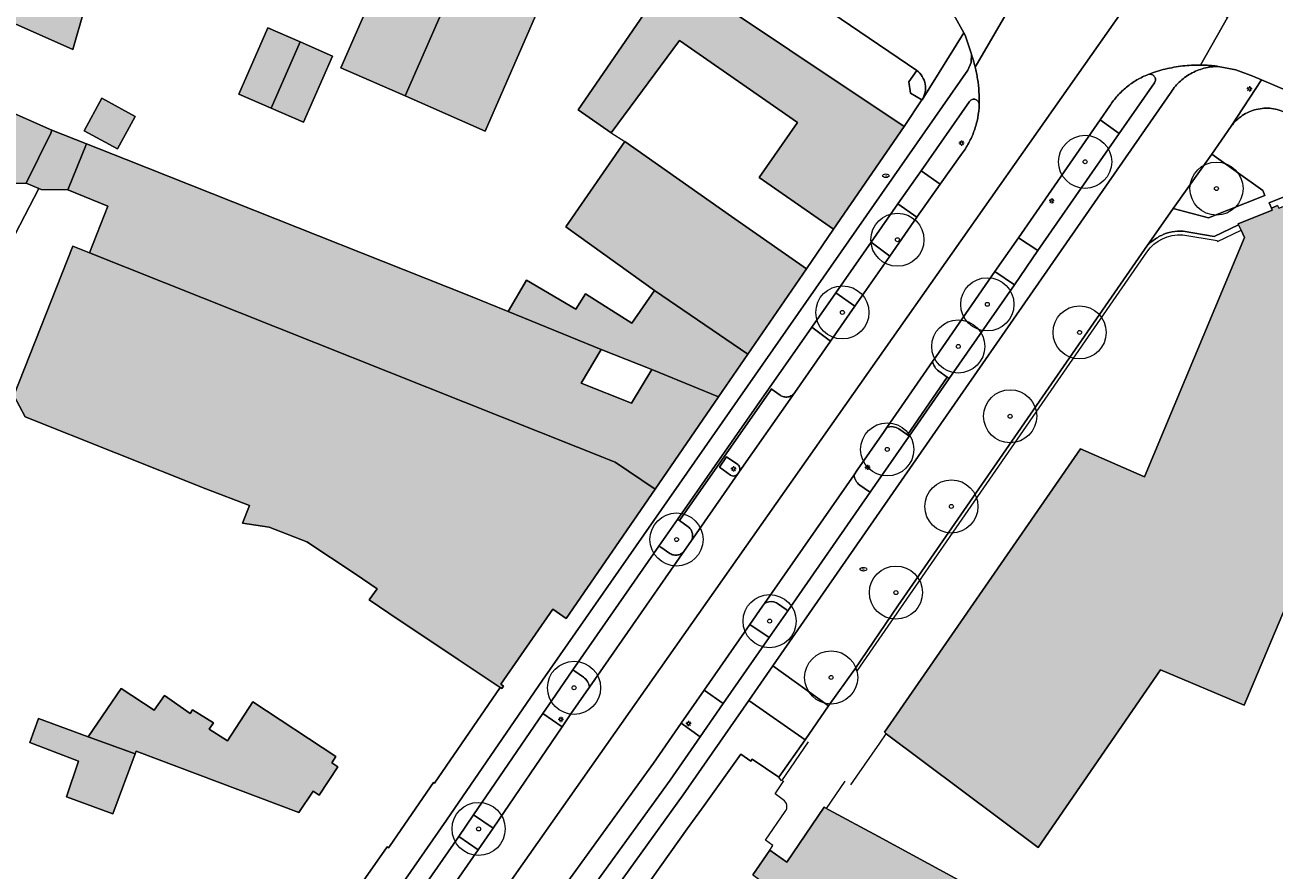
# Model space of a CAD drawing. Header units: metres. Extents: x 187482 to 189800, y 333582 to 335019.
# Tile 60 of 256: x 188055 to 188172, y 334029 to 334108. Entities that reach past the tile are written whole.
import ezdxf
from ezdxf.enums import TextEntityAlignment as Align

# ---------------------------------------------------------------- set-up
doc = ezdxf.new("R2010")
doc.units = ezdxf.units.M
doc.layers.get('0').update_dxf_attribs({"color": 252, "lineweight": 18})
for name, color, linetype, lineweight in [('B-WE-GR-BEPLANTING_CULTUUR_HEESTERS-GV', 252, 'Continuous', 18), ('B-WE-GR-BOOM-S', 252, 'Continuous', 18), ('B-WE-IE-MEUBILAIR-S', 252, 'Continuous', 18), ('B-WE-IE-TERREINAFSCHEIDING_KUNSTMATIG_HEKWERK-G', 252, 'IE-TERREINAFSCHEIDING_KUNSTMATIG-SO', 18), ('B-WE-IE-TERREINAFSCHEIDING_KUNSTMATIG_MUUR-G', 252, 'IE-TERREINAFSCHEIDING_KUNSTMATIG-SO', 18), ('B-WE-OG-BEBOUWING-GV', 252, 'Continuous', 18), ('B-WE-OG-TERREIN_ERF-GV', 252, 'Continuous', 18), ('B-WE-VH-GESLOTENVERHARDING_ASFALT-GV', 252, 'Continuous', 18), ('B-WE-VH-OPENVERHARDING_BETONSTRAATSTEEN-GV', 252, 'Continuous', 18), ('B-WE-VH-OPENVERHARDING_STRAATBAKSTEEN-GV', 252, 'Continuous', 18)]:
    doc.layers.add(name, color=color, linetype=linetype, lineweight=lineweight)
doc.layers.add('B-WE-OG-BEBOUWING-V', color=7, linetype='Continuous', lineweight=18, true_color=0xf0f0f0)
doc.styles.add('NLCS-ISO', font='NLCS-ISO.ttf')
doc.linetypes.add('IE-TERREINAFSCHEIDING_KUNSTMATIG-SO', pattern='A,4,[82,NLCS.SHX,S=0.75,R=90,X=0,Y=0],4,-2', length=10)

# ---------------------------------------------------------------- blocks, each defined once
blk = doc.blocks.new('SIE-MEUBILAIR_PAAL_LICHTMAST-SO')
for points in [[(-0.62, 0), (-1, 0)], [(-0.71, 0.71), (-0.44, 0.44)], [(0, 1), (0, 0.62)], [(0.44, 0.44), (0.71, 0.71)], [(1, 0), (0.62, 0)], [(-0.71, -0.71), (-0.44, -0.44)], [(0, -0.62), (0, -1)], [(0.44, -0.44), (0.71, -0.71)]]:
    blk.add_lwpolyline(points)
blk.add_circle((0, 0), 0.5)
blk = doc.blocks.new('SIE-MEUBILAIR_PUT_BRANDKRAAN-SO')
blk.add_ellipse((0, 0), major_axis=(1.25, 0), ratio=0.54)
at = {"style": 'NLCS-ISO'}
blk.add_text('bk', height=0.75, dxfattribs=at).set_placement((0.03, 0), align=Align.MIDDLE_CENTER)
blk = doc.blocks.new('SGR-BOOM_GBKN-SO')
at = {"color": 0, "linetype": 'ByBlock', "lineweight": 18}
for radius in [2, 0.15]:
    blk.add_circle((0, 0), radius, dxfattribs=at)

msp = doc.modelspace()

# ---------------------------------------------------------------- hatches: boundary and pattern name
at = {"layer": 'B-WE-OG-BEBOUWING-V'}
h = msp.add_hatch(color=256, dxfattribs=at)
h.dxf.hatch_style = 1
h.paths.add_polyline_path([(188095.489, 334113.458), (188089.457, 334116.097), (188084.275, 334104.262), (188090.32, 334101.615)], flags=17)
h = msp.add_hatch(color=256, dxfattribs=at)
h.dxf.hatch_style = 1
h.paths.add_polyline_path([(188059.015, 334106), (188060.14, 334109.822), (188052.788, 334113.094), (188051.014, 334109.549)], flags=17)
h = msp.add_hatch(color=256, dxfattribs=at)
h.dxf.hatch_style = 1
h.paths.add_polyline_path([(188095.489, 334113.458), (188090.32, 334101.615), (188097.851, 334098.318), (188103.031, 334110.158)], flags=17)
h = msp.add_hatch(color=256, dxfattribs=at)
h.dxf.hatch_style = 1
h.paths.add_polyline_path([(188130.664, 334089.066), (188137.31, 334098.745), (188115.791, 334113.133), (188115.541, 334113.3), (188106.615, 334100.321), (188109.727, 334098.149), (188116.168, 334106.855), (188127.278, 334099.108), (188123.651, 334093.952)], flags=17)
h = msp.add_hatch(color=256, dxfattribs=at)
h.dxf.hatch_style = 1
h.paths.add_polyline_path([(188080.422, 334106.707), (188077.374, 334108.039), (188074.649, 334101.801), (188077.694, 334100.469)], flags=17)
h = msp.add_hatch(color=256, dxfattribs=at)
h.dxf.hatch_style = 1
h.paths.add_polyline_path([(188080.422, 334106.707), (188077.694, 334100.469), (188080.739, 334099.136), (188083.47, 334105.376)], flags=17)
h = msp.add_hatch(color=256, dxfattribs=at)
h.dxf.hatch_style = 1
h.paths.add_polyline_path([(188060.097, 334098.337), (188063.223, 334096.642), (188064.883, 334099.7), (188061.757, 334101.396)], flags=17)
h = msp.add_hatch(color=256, dxfattribs=at)
h.dxf.hatch_style = 1
h.paths.add_polyline_path([(188054.648, 334093.405), (188056.963, 334098.101), (188057.042, 334098.385), (188052.388, 334100.472), (188048.885, 334093.323)], flags=17)
h = msp.add_hatch(color=256, dxfattribs=at)
h.dxf.hatch_style = 1
h.paths.add_polyline_path([(188055.823, 334092.914), (188056.037, 334092.824), (188058.546, 334092.789), (188060.314, 334097.109), (188057.042, 334098.385), (188056.963, 334098.101), (188054.648, 334093.405)], flags=17)
h = msp.add_hatch(color=256, dxfattribs=at)
h.dxf.hatch_style = 1
h.paths.add_polyline_path([(188060.587, 334086.856), (188110.093, 334067.147), (188113.873, 334064.614), (188119.839, 334073.302), (188113.535, 334075.871), (188111.629, 334072.698), (188106.884, 334074.587), (188108.79, 334077.761), (188100.016, 334081.332), (188096.317, 334082.83), (188064.062, 334095.647), (188060.314, 334097.109), (188058.546, 334092.789), (188062.324, 334091.251)], flags=17)
h = msp.add_hatch(color=256, dxfattribs=at)
h.dxf.hatch_style = 1
h.paths.add_polyline_path([(188122.579, 334077.293), (188128.112, 334085.35), (188121.056, 334090.264), (188111.014, 334097.339), (188105.444, 334089.292), (188113.808, 334083.313)], flags=17)
h = msp.add_hatch(color=256, dxfattribs=at)
h.dxf.hatch_style = 1
h.paths.add_polyline_path([(188141.615, 334003.567), (188139.528, 334005.074), (188138.075, 334003.062), (188140.162, 334001.555)], flags=16)
h.paths.add_polyline_path([(188167.737, 333997.371), (188175.16, 334006.795), (188176.679, 334008.723), (188180.989, 334014.195), (188182.292, 334015.849), (188209.537, 334079.775), (188209.222, 334079.912), (188201.118, 334083.428), (188200.694, 334082.352), (188188.377, 334087.663), (188188.109, 334087.78), (188178.465, 334092.005), (188178.192, 334092.68), (188177.936, 334093.316), (188174.696, 334091.991), (188174.677, 334092.183), (188174.121, 334091.961), (188174.241, 334091.702), (188172.596, 334091.039), (188172.461, 334091.292), (188171.898, 334091.052), (188171.978, 334090.872), (188168.774, 334089.589), (188168.796, 334089.481), (188169.034, 334088.974), (188169.347, 334088.308), (188159.929, 334065.772), (188153.915, 334068.402), (188135.452, 334041.706), (188135.627, 334041.575), (188149.928, 334030.849), (188161.435, 334047.58), (188169.332, 334044.252), (188172.198, 334051.052), (188180.237, 334070.081), (188183.229, 334071.332), (188190.571, 334068.224), (188189.275, 334065.162), (188189.913, 334064.892), (188189.767, 334064.548), (188188.143, 334065.235), (188187.253, 334063.133), (188188.879, 334062.445), (188179.505, 334040.27), (188178.464, 334040.709), (188175.618, 334033.977), (188178.927, 334032.584), (188173.26, 334019.175), (188177.178, 334017.732), (188173.111, 334012.58), (188170.111, 334014.924), (188162.608, 334020.787), (188163.098, 334021.41), (188160.568, 334023.38), (188157.081, 334026.096), (188153.859, 334021.759), (188147.926, 334012.889), (188155.635, 334006.851), (188159.081, 334004.152)], flags=17)
h.paths.add_polyline_path([(188190.417, 334005.793), (188190.138, 334005.953), (188189.953, 334005.628), (188190.231, 334005.469), (188190.275, 334005.443), (188190.46, 334005.768)], flags=16)
h = msp.add_hatch(color=256, dxfattribs=at)
h.dxf.hatch_style = 1
h.paths.add_polyline_path([(188113.873, 334064.614), (188110.093, 334067.147), (188060.587, 334086.856), (188059.021, 334087.48), (188053.468, 334073.403), (188054.529, 334071.395), (188071.545, 334064.64), (188075.67, 334063.055), (188075.011, 334061.383), (188077.512, 334061.006), (188081.072, 334059.641), (188085.601, 334056.617), (188087.698, 334055.216), (188086.941, 334054.176), (188088.793, 334052.934), (188095.319, 334048.556), (188099.18, 334045.996), (188099.269, 334045.937), (188099.437, 334045.825), (188099.595, 334046.052), (188099.344, 334046.239), (188104.216, 334053.299), (188105.495, 334052.414)], flags=17)
h = msp.add_hatch(color=256, dxfattribs=at)
h.dxf.hatch_style = 1
h.paths.add_polyline_path([(188119.839, 334073.302), (188122.579, 334077.293), (188113.808, 334083.313), (188111.66, 334080.212), (188107.303, 334083), (188106.378, 334081.553), (188101.736, 334084.27), (188100.016, 334081.332), (188108.79, 334077.761), (188113.535, 334075.871)], flags=17)
h = msp.add_hatch(color=256, dxfattribs=at)
h.dxf.hatch_style = 1
h.paths.add_polyline_path([(188060.469, 334041.296), (188064.885, 334039.671), (188064.981, 334039.929), (188080.321, 334034.149), (188081.647, 334036.166), (188082.216, 334035.788), (188083.98, 334038.454), (188083.41, 334038.848), (188083.795, 334039.434), (188075.99, 334044.561), (188073.594, 334040.895), (188071.877, 334041.99), (188072.28, 334042.612), (188070.307, 334043.809), (188070.081, 334043.464), (188067.672, 334045.172), (188066.674, 334043.784), (188063.594, 334045.833)], flags=17)
h = msp.add_hatch(color=256, dxfattribs=at)
h.dxf.hatch_style = 1
h.paths.add_polyline_path([(188064.885, 334039.671), (188060.469, 334041.296), (188055.805, 334043.012), (188054.974, 334040.736), (188059.569, 334038.977), (188058.445, 334035.636), (188062.789, 334034.039)], flags=17)
h = msp.add_hatch(color=256, dxfattribs=at)
h.dxf.hatch_style = 1
h.paths.add_polyline_path([(188119.775, 334019.884), (188123.914, 334017.078), (188134.371, 334009.355), (188139.507, 334005.794), (188139.597, 334005.731), (188144.792, 334012.925), (188146.958, 334011.44), (188147.926, 334012.889), (188153.859, 334021.759), (188148.105, 334024.734), (188146.046, 334025.85), (188134.882, 334031.898), (188130.213, 334034.413), (188129.986, 334034.535), (188129.772, 334034.651), (188126.277, 334029.492), (188124.654, 334030.598), (188123.065, 334028.283), (188124.695, 334027.142)], flags=17)

# ---------------------------------------------------------------- linework, layer by layer
at = {"layer": 'B-WE-GR-BEPLANTING_CULTUUR_HEESTERS-GV', "flags": 128}
for points in [[(188157.556, 334098.082), (188155.752, 334099.357), (188148.081, 334088.249), (188149.903, 334087.061)], [(188134.192, 334087.841), (188135.951, 334086.547), (188138.498, 334090.193), (188136.724, 334091.47)], [(188128.61, 334079.84), (188130.381, 334078.548), (188132.652, 334081.822), (188130.873, 334083.082)], [(188116.296, 334042.572), (188118.098, 334041.28), (188120.269, 334044.404), (188118.468, 334045.684)], [(188098.601, 334032.674), (188096.769, 334033.935), (188095.365, 334031.906), (188097.181, 334030.627)]]:
    msp.add_lwpolyline(points, close=True, dxfattribs=at)
for points in [[(188141.356, 334075.14), (188141.544, 334075.008), (188147.687, 334083.843), (188145.851, 334085.101), (188140.312, 334077.086), (188139.985, 334076.615)], [(188140.56, 334075.7), (188141.356, 334075.14)], [(188135.675, 334070.398), (188135.417, 334070.025), (188132.879, 334066.377), (188132.59, 334065.961)], [(188133.128, 334064.988), (188133.95, 334064.414), (188134.11, 334064.303), (188137.781, 334069.587), (188137.609, 334069.709), (188136.816, 334070.27)], [(188116.979, 334061.038), (188116.148, 334061.637), (188115.98, 334061.758), (188114.221, 334059.232), (188114.383, 334059.125), (188115.25, 334058.551)], [(188116.62, 334058.81), (188117.219, 334059.662)], [(188124.158, 334053.833), (188123.984, 334053.583), (188122.785, 334051.866), (188124.587, 334050.619), (188126.346, 334053.149), (188126.194, 334053.256), (188125.379, 334053.829)], [(188107.111, 334046.9), (188106.283, 334047.466), (188106.121, 334047.577), (188104.117, 334044.693), (188103.287, 334043.477), (188105.104, 334042.231), (188105.929, 334043.443), (188107.368, 334045.505), (188107.692, 334045.97)]]:
    msp.add_lwpolyline(points, dxfattribs=at)
at = {"layer": 'B-WE-GR-BEPLANTING_CULTUUR_HEESTERS-GV'}
for points in [[(188139.985, 334076.615, 0.1845118), (188140.56, 334075.7)], [(188136.816, 334070.27, 0.2501682), (188135.675, 334070.398)], [(188132.59, 334065.961, 0.2204023), (188133.128, 334064.988)], [(188117.243, 334060.755, 0.0969661), (188116.979, 334061.038)], [(188117.219, 334059.662, 0.0963438), (188117.371, 334060.012)], [(188117.38, 334060.393, 0.097375), (188117.243, 334060.755)], [(188117.371, 334060.012, 0.0971207), (188117.38, 334060.393)], [(188115.25, 334058.551, 0.0960227), (188115.604, 334058.405)], [(188115.604, 334058.405, 0.0940063), (188115.987, 334058.403)], [(188115.987, 334058.403, 0.0959293), (188116.343, 334058.545)], [(188116.343, 334058.545, 0.0959758), (188116.62, 334058.81)], [(188125.021, 334053.987, 0.1940748), (188124.158, 334053.833)], [(188125.379, 334053.829, 0.100674), (188125.021, 334053.987)], [(188107.692, 334045.97, 0.1921737), (188107.111, 334046.9)]]:
    msp.add_lwpolyline(points, format="xyb", dxfattribs=at)
at = {"layer": 'B-WE-IE-TERREINAFSCHEIDING_KUNSTMATIG_HEKWERK-G', "ltscale": 0.2, "flags": 128}
msp.add_lwpolyline([(188132.278, 334036.748), (188132.857, 334037.582), (188135.004, 334040.677), (188135.627, 334041.575)], dxfattribs=at)
at = {"layer": 'B-WE-IE-TERREINAFSCHEIDING_KUNSTMATIG_MUUR-G', "ltscale": 0.2, "flags": 128}
for points in [[(188109.727, 334098.149), (188111.014, 334097.339)], [(188168.796, 334089.481), (188166.493, 334088.393), (188163.584, 334088.893)], [(188163.548, 334088.549), (188166.772, 334088.016), (188166.828, 334087.909), (188169.034, 334088.974)], [(188132.68, 334047.667), (188136.712, 334053.621), (188159.927, 334087.157)], [(188132.68, 334047.667), (188132.931, 334047.521), (188160.16, 334086.919)], [(188125.502, 334037.47), (188127.983, 334040.995)], [(188128.262, 334040.8), (188125.769, 334037.144), (188125.502, 334037.47)], [(188125.922, 334035.359), (188125.15, 334035.926), (188125.973, 334037.133)], [(188129.986, 334034.535), (188131.755, 334037.093)], [(188124.654, 334030.598), (188124.948, 334031.063), (188124.264, 334031.558), (188126.117, 334034.238)], [(188069.665, 334003.484), (188085.257, 334026.137), (188088.621, 334030.926)]]:
    msp.add_lwpolyline(points, dxfattribs=at)
at = {"layer": 'B-WE-IE-TERREINAFSCHEIDING_KUNSTMATIG_MUUR-G', "ltscale": 0.2}
for points in [[(188160.16, 334086.919, -0.2638596), (188163.548, 334088.549)], [(188161.533, 334088.493, 0.061926), (188160.646, 334087.926)], [(188162.533, 334088.822, 0.0627842), (188161.533, 334088.493)], [(188163.584, 334088.893, 0.0637791), (188162.533, 334088.822)], [(188160.646, 334087.926, 0.063191), (188159.927, 334087.157)], [(188126.117, 334034.238, 0.4344766), (188125.922, 334035.359)]]:
    msp.add_lwpolyline(points, format="xyb", dxfattribs=at)
at = {"layer": 'B-WE-OG-BEBOUWING-GV', "flags": 128}
for points in [[(188095.489, 334113.458), (188089.457, 334116.097), (188084.275, 334104.262), (188090.32, 334101.615)], [(188059.015, 334106), (188060.14, 334109.822), (188052.788, 334113.094), (188051.014, 334109.549)], [(188095.489, 334113.458), (188090.32, 334101.615), (188097.851, 334098.318), (188103.031, 334110.158)], [(188130.664, 334089.066), (188137.31, 334098.745), (188115.791, 334113.133), (188115.541, 334113.3), (188106.615, 334100.321), (188109.727, 334098.149), (188116.168, 334106.855), (188127.278, 334099.108), (188123.651, 334093.952)], [(188080.422, 334106.707), (188077.374, 334108.039), (188074.649, 334101.801), (188077.694, 334100.469)], [(188080.422, 334106.707), (188077.694, 334100.469), (188080.739, 334099.136), (188083.47, 334105.376)], [(188060.097, 334098.337), (188063.223, 334096.642), (188064.883, 334099.7), (188061.757, 334101.396)], [(188054.648, 334093.405), (188056.963, 334098.101), (188057.042, 334098.385), (188052.388, 334100.472), (188048.885, 334093.323)], [(188055.823, 334092.914), (188056.037, 334092.824), (188058.546, 334092.789), (188060.314, 334097.109), (188057.042, 334098.385), (188056.963, 334098.101), (188054.648, 334093.405)], [(188060.587, 334086.856), (188110.093, 334067.147), (188113.873, 334064.614), (188119.839, 334073.302), (188113.535, 334075.871), (188111.629, 334072.698), (188106.884, 334074.587), (188108.79, 334077.761), (188100.016, 334081.332), (188096.317, 334082.83), (188064.062, 334095.647), (188060.314, 334097.109), (188058.546, 334092.789), (188062.324, 334091.251)], [(188122.579, 334077.293), (188128.112, 334085.35), (188121.056, 334090.264), (188111.014, 334097.339), (188105.444, 334089.292), (188113.808, 334083.313)], [(188113.873, 334064.614), (188110.093, 334067.147), (188060.587, 334086.856), (188059.021, 334087.48), (188053.468, 334073.403), (188054.529, 334071.395), (188071.545, 334064.64), (188075.67, 334063.055), (188075.011, 334061.383), (188077.512, 334061.006), (188081.072, 334059.641), (188085.601, 334056.617), (188087.698, 334055.216), (188086.941, 334054.176), (188088.793, 334052.934), (188095.319, 334048.556), (188099.18, 334045.996), (188099.269, 334045.937), (188099.437, 334045.825), (188099.595, 334046.052), (188099.344, 334046.239), (188104.216, 334053.299), (188105.495, 334052.414)], [(188119.839, 334073.302), (188122.579, 334077.293), (188113.808, 334083.313), (188111.66, 334080.212), (188107.303, 334083), (188106.378, 334081.553), (188101.736, 334084.27), (188100.016, 334081.332), (188108.79, 334077.761), (188113.535, 334075.871)], [(188060.469, 334041.296), (188064.885, 334039.671), (188064.981, 334039.929), (188080.321, 334034.149), (188081.647, 334036.166), (188082.216, 334035.788), (188083.98, 334038.454), (188083.41, 334038.848), (188083.795, 334039.434), (188075.99, 334044.561), (188073.594, 334040.895), (188071.877, 334041.99), (188072.28, 334042.612), (188070.307, 334043.809), (188070.081, 334043.464), (188067.672, 334045.172), (188066.674, 334043.784), (188063.594, 334045.833)], [(188064.885, 334039.671), (188060.469, 334041.296), (188055.805, 334043.012), (188054.974, 334040.736), (188059.569, 334038.977), (188058.445, 334035.636), (188062.789, 334034.039)], [(188119.775, 334019.884), (188123.914, 334017.078), (188134.371, 334009.355), (188139.507, 334005.794), (188139.597, 334005.731), (188144.792, 334012.925), (188146.958, 334011.44), (188147.926, 334012.889), (188153.859, 334021.759), (188148.105, 334024.734), (188146.046, 334025.85), (188134.882, 334031.898), (188130.213, 334034.413), (188129.986, 334034.535), (188129.772, 334034.651), (188126.277, 334029.492), (188124.654, 334030.598), (188123.065, 334028.283), (188124.695, 334027.142)]]:
    msp.add_lwpolyline(points, close=True, dxfattribs=at)
msp.add_lwpolyline([(188172.461, 334091.292), (188171.898, 334091.052), (188171.978, 334090.872), (188168.774, 334089.589), (188168.796, 334089.481), (188169.034, 334088.974), (188169.347, 334088.308), (188159.929, 334065.772), (188153.915, 334068.402), (188135.452, 334041.706), (188135.627, 334041.575), (188149.928, 334030.849), (188161.435, 334047.58), (188169.332, 334044.252), (188172.198, 334051.052), (188180.237, 334070.081)], dxfattribs=at)
at = {"layer": 'B-WE-OG-TERREIN_ERF-GV', "flags": 128}
for points in [[(188090.32, 334101.615), (188084.275, 334104.262), (188089.457, 334116.097), (188095.489, 334113.458), (188103.031, 334110.158), (188097.851, 334098.318)], [(188052.788, 334113.094), (188060.14, 334109.822), (188059.015, 334106), (188051.014, 334109.549)], [(188080.422, 334106.707), (188083.47, 334105.376), (188080.739, 334099.136), (188077.694, 334100.469), (188074.649, 334101.801), (188077.374, 334108.039)], [(188060.097, 334098.337), (188061.757, 334101.396), (188064.883, 334099.7), (188063.223, 334096.642)], [(188162.648, 334091.015), (188165.966, 334090.143), (188171.282, 334092.248), (188171.094, 334092.713), (188166.268, 334096.139)], [(188171.898, 334091.052), (188172.461, 334091.292), (188172.596, 334091.039), (188174.241, 334091.702), (188174.121, 334091.961), (188174.677, 334092.183), (188174.489, 334092.686), (188171.672, 334091.56)], [(188108.79, 334077.761), (188106.884, 334074.587), (188111.629, 334072.698), (188113.535, 334075.871)], [(188060.469, 334041.296), (188063.594, 334045.833), (188066.674, 334043.784), (188067.672, 334045.172), (188070.081, 334043.464), (188070.307, 334043.809), (188072.28, 334042.612), (188071.877, 334041.99), (188073.594, 334040.895), (188075.99, 334044.561), (188083.795, 334039.434), (188083.41, 334038.848), (188083.98, 334038.454), (188082.216, 334035.788), (188081.647, 334036.166), (188080.321, 334034.149), (188064.981, 334039.929), (188064.885, 334039.671), (188062.789, 334034.039), (188058.445, 334035.636), (188059.569, 334038.977), (188054.974, 334040.736), (188055.805, 334043.012)]]:
    msp.add_lwpolyline(points, close=True, dxfattribs=at)
for points in [[(188115.791, 334113.133), (188137.31, 334098.745), (188138.988, 334101.239), (188137.905, 334101.875), (188137.751, 334102.946), (188138.499, 334104.023), (188120.629, 334116.171)], [(188052.388, 334100.472), (188057.042, 334098.385), (188060.314, 334097.109), (188064.062, 334095.647), (188096.317, 334082.83), (188100.016, 334081.332), (188101.736, 334084.27), (188106.378, 334081.553), (188107.303, 334083), (188111.66, 334080.212), (188113.808, 334083.313), (188105.444, 334089.292), (188111.014, 334097.339), (188121.056, 334090.264), (188128.112, 334085.35), (188130.664, 334089.066), (188123.651, 334093.952), (188127.278, 334099.108), (188116.168, 334106.855), (188109.727, 334098.149), (188106.615, 334100.321), (188115.541, 334113.3)], [(188138.499, 334104.023), (188137.751, 334102.946), (188137.905, 334101.875), (188138.988, 334101.239)], [(188138.988, 334101.239), (188139.004, 334101.265)], [(188168.112, 334098.759), (188166.268, 334096.139), (188171.094, 334092.713), (188171.282, 334092.248), (188165.966, 334090.143), (188162.648, 334091.015), (188159.927, 334087.157)], [(188039.372, 334061.254), (188055.823, 334092.914), (188054.648, 334093.405), (188048.885, 334093.323)], [(188163.584, 334088.893), (188166.493, 334088.393), (188168.796, 334089.481), (188168.774, 334089.589), (188171.978, 334090.872), (188171.898, 334091.052), (188171.672, 334091.56), (188174.489, 334092.686), (188174.677, 334092.183), (188174.696, 334091.991), (188177.936, 334093.316)], [(188085.257, 334026.137), (188088.621, 334030.926), (188088.746, 334030.836), (188088.896, 334031.054), (188092.977, 334036.996), (188093.071, 334036.926), (188099.269, 334045.937), (188099.18, 334045.996), (188095.319, 334048.556), (188088.793, 334052.934), (188086.941, 334054.176), (188087.698, 334055.216), (188085.601, 334056.617), (188081.072, 334059.641), (188077.512, 334061.006), (188075.011, 334061.383), (188075.67, 334063.055), (188071.545, 334064.64), (188054.529, 334071.395), (188053.468, 334073.403), (188059.021, 334087.48), (188060.587, 334086.856), (188062.324, 334091.251), (188058.546, 334092.789), (188056.037, 334092.824), (188055.823, 334092.914), (188039.372, 334061.254)], [(188180.237, 334070.081), (188172.198, 334051.052), (188169.332, 334044.252), (188161.435, 334047.58), (188149.928, 334030.849), (188135.627, 334041.575), (188135.452, 334041.706), (188153.915, 334068.402), (188159.929, 334065.772), (188169.347, 334088.308), (188169.034, 334088.974), (188168.796, 334089.481), (188166.493, 334088.393), (188163.584, 334088.893)], [(188159.927, 334087.157), (188136.712, 334053.621), (188132.68, 334047.667), (188130.182, 334044.19), (188127.983, 334040.995), (188125.502, 334037.47), (188122.99, 334039.166), (188122.859, 334038.978), (188121.916, 334039.656), (188118.466, 334034.816), (188116.89, 334032.605), (188104.471, 334015.184), (188104.106, 334014.663), (188101.136, 334010.17), (188100.728, 334009.678), (188077.726, 333976.467), (188077.723, 333976.453), (188077.719, 333976.438), (188077.716, 333976.424), (188077.712, 333976.409)], [(188123.065, 334028.283), (188124.654, 334030.598), (188126.277, 334029.492), (188129.772, 334034.651), (188129.986, 334034.535), (188130.213, 334034.413), (188134.882, 334031.898), (188146.046, 334025.85)]]:
    msp.add_lwpolyline(points, dxfattribs=at)
at = {"layer": 'B-WE-OG-TERREIN_ERF-GV'}
for points in [[(188139.013, 334103.448, 0.0928146), (188138.499, 334104.023)], [(188139.284, 334102.726, 0.093186), (188139.013, 334103.448)], [(188139.278, 334101.97, 0.0925868), (188139.284, 334102.726)], [(188139.004, 334101.265, 0.0908406), (188139.278, 334101.97)], [(188170.47, 334100.352, 0.0888875), (188169.147, 334099.768)], [(188171.913, 334100.437, 0.0893727), (188170.47, 334100.352)], [(188173.295, 334100.012, 0.0890369), (188171.913, 334100.437)], [(188169.147, 334099.768, 0.0900175), (188168.112, 334098.759)], [(188161.533, 334088.493, 0.061926), (188160.646, 334087.926)], [(188160.646, 334087.926, -0.061926), (188161.533, 334088.493)], [(188162.533, 334088.822, 0.0627842), (188161.533, 334088.493)], [(188161.533, 334088.493, -0.0627842), (188162.533, 334088.822)], [(188163.584, 334088.893, 0.0637791), (188162.533, 334088.822)], [(188162.533, 334088.822, -0.0637791), (188163.584, 334088.893)], [(188160.646, 334087.926, 0.063191), (188159.927, 334087.157)], [(188159.927, 334087.157, -0.063191), (188160.646, 334087.926)]]:
    msp.add_lwpolyline(points, format="xyb", dxfattribs=at)
at = {"layer": 'B-WE-VH-GESLOTENVERHARDING_ASFALT-GV', "flags": 128}
for points in [[(188097.197, 334130.807), (188097.781, 334129.89), (188098.641, 334129.226), (188113.807, 334122.459), (188139.771, 334110.875), (188141.069, 334110.064), (188142.145, 334108.976), (188142.944, 334107.555), (188143.064, 334107.343), (188143.637, 334105.558), (188143.688, 334105.408), (188143.737, 334105.258), (188143.785, 334105.107), (188143.831, 334104.956)], [(188175.165, 334122.023), (188175.161, 334122.045), (188175.157, 334122.066), (188167.746, 334109.014), (188165.199, 334104.53)], [(188143.917, 334104.651), (188143.957, 334104.498), (188143.996, 334104.345), (188151.315, 334116.929), (188153.193, 334119.909)], [(188099.013, 334026.27), (188099.188, 334026.155), (188160.025, 334112.733), (188151.315, 334116.929), (188143.996, 334104.345)], [(188165.199, 334104.53), (188167.746, 334109.014), (188160.025, 334112.733), (188099.188, 334026.155), (188099.458, 334025.978)], [(188166.88, 334104.402), (188168.545, 334104.067), (188170.141, 334103.486), (188170.954, 334103.14), (188211.513, 334085.9)], [(188085.009, 333998.155), (188089.092, 334004.001), (188090.676, 334006.283), (188094.441, 334011.689), (188095.498, 334013.212), (188099.496, 334018.958), (188103.75, 334025.061), (188113.71, 334038.803), (188116.296, 334042.572), (188118.468, 334045.684), (188122.785, 334051.866), (188123.984, 334053.583), (188124.158, 334053.833), (188132.59, 334065.961), (188132.879, 334066.377), (188135.417, 334070.025), (188135.675, 334070.398), (188139.985, 334076.615), (188140.312, 334077.086), (188145.851, 334085.101), (188148.081, 334088.249), (188155.752, 334099.357), (188156.677, 334100.696)], [(188142.71, 334096.137), (188140.692, 334093.301), (188138.498, 334090.193), (188135.951, 334086.547), (188132.652, 334081.822), (188130.381, 334078.548), (188127.01, 334073.689), (188121.763, 334066.217), (188121.647, 334066.048), (188117.219, 334059.662), (188116.62, 334058.81), (188107.692, 334045.97), (188107.368, 334045.505), (188105.929, 334043.443), (188105.104, 334042.231), (188098.601, 334032.674), (188097.181, 334030.627), (188090.961, 334021.664)]]:
    msp.add_lwpolyline(points, dxfattribs=at)
at = {"layer": 'B-WE-VH-GESLOTENVERHARDING_ASFALT-GV'}
for points in [[(188143.831, 334104.956, -0.0069308), (188143.917, 334104.651)], [(188143.996, 334104.345, -0.0092317), (188144.121, 334103.783)], [(188144.121, 334103.783, -0.0108853), (188144.221, 334103.217)], [(188159.227, 334103.125, -0.0389395), (188160.292, 334103.641)], [(188160.292, 334103.641, -0.032092), (188161.889, 334104.146)], [(188161.889, 334104.146, -0.0316168), (188163.537, 334104.444)], [(188163.537, 334104.444, -0.0157541), (188164.367, 334104.513)], [(188164.367, 334104.513, -0.0156185), (188165.199, 334104.53)], [(188165.199, 334104.53, -0.009471), (188165.621, 334104.518)], [(188165.621, 334104.518, -0.0069604), (188166.042, 334104.493)], [(188166.042, 334104.493, -0.0070818), (188166.462, 334104.454)], [(188166.462, 334104.454, -0.0094236), (188166.88, 334104.402)], [(188144.221, 334103.217, -0.0224862), (188144.352, 334102.016)], [(188157.398, 334101.635, -0.0376489), (188158.255, 334102.451)], [(188158.255, 334102.451, -0.0389261), (188159.227, 334103.125)], [(188144.352, 334102.016, -0.0232054), (188144.374, 334100.809)], [(188156.677, 334100.696, -0.0386783), (188157.398, 334101.635)], [(188144.374, 334100.809, -0.0383436), (188144.236, 334099.558)], [(188144.236, 334099.558, -0.0387399), (188143.907, 334098.343)], [(188143.907, 334098.343, -0.0394589), (188143.394, 334097.194)], [(188143.394, 334097.194, -0.0396579), (188142.71, 334096.137)]]:
    msp.add_lwpolyline(points, format="xyb", dxfattribs=at)
at = {"layer": 'B-WE-VH-OPENVERHARDING_BETONSTRAATSTEEN-GV', "flags": 128}
for points in [[(188143.831, 334104.956), (188143.785, 334105.107), (188143.737, 334105.258), (188143.688, 334105.408), (188143.637, 334105.558), (188143.607, 334104.77), (188143.29, 334104.048), (188103.242, 334046.608), (188094.225, 334033.427), (188057.184, 333980.161)], [(188143.996, 334104.345), (188143.957, 334104.498), (188143.917, 334104.651)], [(188170.954, 334103.14), (188170.141, 334103.486), (188168.545, 334104.067), (188166.88, 334104.402)], [(188162.359, 334101.848), (188124.958, 334047.967), (188130.182, 334044.19), (188132.68, 334047.667), (188136.712, 334053.621), (188159.927, 334087.157), (188162.648, 334091.015), (188166.268, 334096.139), (188168.112, 334098.759), (188170.954, 334103.14)], [(188160.876, 334102.863), (188157.556, 334098.082)], [(188105.597, 334020.693), (188116.497, 334035.83), (188122.684, 334044.706), (188124.958, 334047.967), (188162.359, 334101.848)], [(188089.132, 334022.914), (188095.365, 334031.906), (188096.769, 334033.935), (188103.287, 334043.477), (188104.117, 334044.693), (188106.121, 334047.577), (188114.221, 334059.232), (188115.98, 334061.758), (188124.603, 334074.103), (188128.61, 334079.84), (188130.873, 334083.082), (188134.192, 334087.841), (188136.724, 334091.47), (188138.923, 334094.581), (188143.461, 334101.11)], [(188157.556, 334098.082), (188149.903, 334087.061), (188147.687, 334083.843), (188141.544, 334075.008), (188137.781, 334069.587), (188134.11, 334064.303), (188126.346, 334053.149), (188124.587, 334050.619), (188120.269, 334044.404), (188118.098, 334041.28), (188115.266, 334037.204), (188105.568, 334023.815)], [(188139.985, 334076.615), (188135.675, 334070.398)], [(188137.609, 334069.709), (188141.356, 334075.14), (188140.56, 334075.7)], [(188125.621, 334073.452), (188124.8, 334074.03), (188124.775, 334073.994), (188116.148, 334061.637), (188116.979, 334061.038)], [(188121.763, 334066.217), (188127.01, 334073.689)], [(188136.816, 334070.27), (188137.609, 334069.709)], [(188120.943, 334065.932), (188119.918, 334066.682), (188120.584, 334067.641), (188121.636, 334066.91)], [(188117.219, 334059.662), (188121.647, 334066.048)], [(188132.59, 334065.961), (188124.158, 334053.833)], [(188125.379, 334053.829), (188126.194, 334053.256), (188126.346, 334053.149), (188134.11, 334064.303), (188133.95, 334064.414), (188133.128, 334064.988)], [(188115.25, 334058.551), (188114.383, 334059.125), (188114.221, 334059.232), (188106.121, 334047.577)], [(188107.692, 334045.97), (188116.62, 334058.81)], [(188106.121, 334047.577), (188106.283, 334047.466), (188107.111, 334046.9)]]:
    msp.add_lwpolyline(points, dxfattribs=at)
at = {"layer": 'B-WE-VH-OPENVERHARDING_BETONSTRAATSTEEN-GV'}
for points in [[(188143.917, 334104.651, 0.0069308), (188143.831, 334104.956)], [(188144.121, 334103.783, 0.0092317), (188143.996, 334104.345)], [(188144.221, 334103.217, 0.0108853), (188144.121, 334103.783)], [(188161.889, 334104.146, 0.032092), (188160.292, 334103.641)], [(188160.292, 334103.641, -0.1581722), (188160.608, 334103.647)], [(188160.608, 334103.647, -0.1560609), (188160.867, 334103.465)], [(188163.537, 334104.444, 0.0316168), (188161.889, 334104.146)], [(188163.204, 334102.903, -0.0629919), (188164.288, 334103.712)], [(188164.288, 334103.712, 0.0629919), (188163.204, 334102.903)], [(188164.367, 334104.513, 0.0157541), (188163.537, 334104.444)], [(188164.288, 334103.712, -0.063031), (188165.54, 334104.223)], [(188165.54, 334104.223, 0.063031), (188164.288, 334103.712)], [(188165.199, 334104.53, 0.0156185), (188164.367, 334104.513)], [(188165.621, 334104.518, 0.009471), (188165.199, 334104.53)], [(188165.54, 334104.223, -0.0634961), (188166.88, 334104.402)], [(188166.88, 334104.402, 0.0634961), (188165.54, 334104.223)], [(188166.042, 334104.493, 0.0069604), (188165.621, 334104.518)], [(188166.462, 334104.454, 0.0070818), (188166.042, 334104.493)], [(188166.88, 334104.402, 0.0094236), (188166.462, 334104.454)], [(188144.352, 334102.016, 0.0224862), (188144.221, 334103.217)], [(188160.867, 334103.465, -0.1565268), (188160.97, 334103.165)], [(188160.97, 334103.165, -0.158058), (188160.876, 334102.863)], [(188162.359, 334101.848, -0.0632003), (188163.204, 334102.903)], [(188163.204, 334102.903, 0.0632003), (188162.359, 334101.848)], [(188143.461, 334101.11, -0.156837), (188143.715, 334101.29)], [(188143.715, 334101.29, -0.1607865), (188144.026, 334101.288)], [(188144.026, 334101.288, -0.1564518), (188144.277, 334101.105)], [(188144.374, 334100.809, 0.0232054), (188144.352, 334102.016)], [(188144.277, 334101.105, -0.1573849), (188144.374, 334100.809)], [(188140.56, 334075.7, -0.1845118), (188139.985, 334076.615)], [(188125.979, 334073.294, -0.100674), (188125.621, 334073.452)], [(188126.371, 334073.285, -0.0994379), (188125.979, 334073.294)], [(188126.73, 334073.424, -0.0988528), (188126.371, 334073.285)], [(188127.01, 334073.689, -0.0972246), (188126.73, 334073.424)], [(188135.675, 334070.398, -0.2501682), (188136.816, 334070.27)], [(188121.124, 334065.849, -0.1055739), (188120.943, 334065.932)], [(188121.505, 334065.913, -0.1008863), (188121.323, 334065.843)], [(188121.647, 334066.048, -0.097691), (188121.505, 334065.913)], [(188121.636, 334066.91, -0.0980861), (188121.771, 334066.77)], [(188121.839, 334066.396, -0.0992684), (188121.763, 334066.217)], [(188121.771, 334066.77, -0.0969028), (188121.842, 334066.59)], [(188121.842, 334066.59, -0.097915), (188121.839, 334066.396)], [(188133.128, 334064.988, -0.2204023), (188132.59, 334065.961)], [(188121.323, 334065.843, -0.100563), (188121.124, 334065.849)], [(188116.979, 334061.038, -0.0969661), (188117.243, 334060.755)], [(188117.371, 334060.012, -0.0963438), (188117.219, 334059.662)], [(188117.243, 334060.755, -0.097375), (188117.38, 334060.393)], [(188117.38, 334060.393, -0.0971207), (188117.371, 334060.012)], [(188115.604, 334058.405, -0.0960227), (188115.25, 334058.551)], [(188115.987, 334058.403, -0.0940063), (188115.604, 334058.405)], [(188116.343, 334058.545, -0.0959293), (188115.987, 334058.403)], [(188116.62, 334058.81, -0.0959758), (188116.343, 334058.545)], [(188124.158, 334053.833, -0.1940748), (188125.021, 334053.987)], [(188125.021, 334053.987, -0.100674), (188125.379, 334053.829)], [(188107.111, 334046.9, -0.1921737), (188107.692, 334045.97)]]:
    msp.add_lwpolyline(points, format="xyb", dxfattribs=at)
at = {"layer": 'B-WE-VH-OPENVERHARDING_BETONSTRAATSTEEN-GV', "flags": 128}
for points in [[(188141.544, 334075.008), (188141.356, 334075.14), (188137.609, 334069.709), (188137.781, 334069.587)], [(188130.182, 334044.19), (188124.958, 334047.967), (188122.684, 334044.706), (188127.983, 334040.995)]]:
    msp.add_lwpolyline(points, close=True, dxfattribs=at)
at = {"layer": 'B-WE-VH-OPENVERHARDING_STRAATBAKSTEEN-GV', "flags": 128}
for points in [[(188139.004, 334101.265), (188142.944, 334107.555), (188142.145, 334108.976), (188141.069, 334110.064), (188139.771, 334110.875), (188113.807, 334122.459), (188112.569, 334119.655), (188118.134, 334117.231), (188120.629, 334116.171), (188138.499, 334104.023)], [(188057.184, 333980.161), (188094.225, 334033.427), (188103.242, 334046.608), (188143.29, 334104.048), (188143.607, 334104.77), (188143.637, 334105.558), (188143.064, 334107.343), (188142.944, 334107.555), (188139.004, 334101.265), (188138.988, 334101.239), (188137.31, 334098.745), (188130.664, 334089.066), (188128.112, 334085.35), (188122.579, 334077.293), (188119.839, 334073.302), (188113.873, 334064.614), (188105.495, 334052.414), (188104.216, 334053.299), (188099.344, 334046.239), (188099.595, 334046.052), (188099.437, 334045.825), (188099.269, 334045.937), (188093.071, 334036.926), (188092.977, 334036.996), (188088.896, 334031.054), (188088.746, 334030.836), (188088.621, 334030.926), (188085.257, 334026.137)], [(188155.752, 334099.357), (188157.556, 334098.082), (188160.876, 334102.863)], [(188211.513, 334085.9), (188170.954, 334103.14), (188168.112, 334098.759)], [(188143.461, 334101.11), (188138.923, 334094.581)], [(188156.677, 334100.696), (188155.752, 334099.357)], [(188138.923, 334094.581), (188140.692, 334093.301), (188142.71, 334096.137)], [(188130.381, 334078.548), (188128.61, 334079.84), (188124.603, 334074.103), (188115.98, 334061.758), (188116.148, 334061.637), (188124.775, 334073.994), (188124.8, 334074.03), (188125.621, 334073.452)], [(188127.01, 334073.689), (188130.381, 334078.548)], [(188121.636, 334066.91), (188120.584, 334067.641), (188119.918, 334066.682), (188120.943, 334065.932)], [(188121.647, 334066.048), (188121.763, 334066.217)], [(188074.264, 333971.704), (188077.712, 333976.409), (188077.716, 333976.424), (188077.719, 333976.438), (188077.723, 333976.453), (188077.726, 333976.467), (188100.728, 334009.678), (188101.136, 334010.17), (188104.106, 334014.663), (188104.471, 334015.184), (188116.89, 334032.605), (188118.466, 334034.816), (188121.916, 334039.656), (188122.859, 334038.978), (188122.99, 334039.166), (188125.502, 334037.47), (188127.983, 334040.995), (188122.684, 334044.706), (188116.497, 334035.83), (188105.597, 334020.693), (188075.929, 333978.092), (188074.092, 333975.633)]]:
    msp.add_lwpolyline(points, dxfattribs=at)
at = {"layer": 'B-WE-VH-OPENVERHARDING_STRAATBAKSTEEN-GV'}
for points in [[(188138.499, 334104.023, -0.0928146), (188139.013, 334103.448)], [(188160.292, 334103.641, 0.0389395), (188159.227, 334103.125)], [(188160.608, 334103.647, 0.1581722), (188160.292, 334103.641)], [(188160.867, 334103.465, 0.1560609), (188160.608, 334103.647)], [(188139.013, 334103.448, -0.093186), (188139.284, 334102.726)], [(188139.284, 334102.726, -0.0925868), (188139.278, 334101.97)], [(188158.255, 334102.451, 0.0376489), (188157.398, 334101.635)], [(188159.227, 334103.125, 0.0389261), (188158.255, 334102.451)], [(188160.97, 334103.165, 0.1565268), (188160.867, 334103.465)], [(188160.876, 334102.863, 0.158058), (188160.97, 334103.165)], [(188139.278, 334101.97, -0.0908406), (188139.004, 334101.265)], [(188143.715, 334101.29, 0.156837), (188143.461, 334101.11)], [(188144.026, 334101.288, 0.1607865), (188143.715, 334101.29)], [(188144.277, 334101.105, 0.1564518), (188144.026, 334101.288)], [(188157.398, 334101.635, 0.0386783), (188156.677, 334100.696)], [(188144.236, 334099.558, 0.0383436), (188144.374, 334100.809)], [(188144.374, 334100.809, 0.1573849), (188144.277, 334101.105)], [(188169.147, 334099.768, -0.0888875), (188170.47, 334100.352)], [(188170.47, 334100.352, -0.0893727), (188171.913, 334100.437)], [(188171.913, 334100.437, -0.0890369), (188173.295, 334100.012)], [(188143.907, 334098.343, 0.0387399), (188144.236, 334099.558)], [(188168.112, 334098.759, -0.0900175), (188169.147, 334099.768)], [(188143.394, 334097.194, 0.0394589), (188143.907, 334098.343)], [(188142.71, 334096.137, 0.0396579), (188143.394, 334097.194)], [(188125.621, 334073.452, 0.100674), (188125.979, 334073.294)], [(188125.979, 334073.294, 0.0994379), (188126.371, 334073.285)], [(188126.371, 334073.285, 0.0988528), (188126.73, 334073.424)], [(188126.73, 334073.424, 0.0972246), (188127.01, 334073.689)], [(188120.943, 334065.932, 0.1055739), (188121.124, 334065.849)], [(188121.323, 334065.843, 0.1008863), (188121.505, 334065.913)], [(188121.505, 334065.913, 0.097691), (188121.647, 334066.048)], [(188121.771, 334066.77, 0.0980861), (188121.636, 334066.91)], [(188121.763, 334066.217, 0.0992684), (188121.839, 334066.396)], [(188121.842, 334066.59, 0.0969028), (188121.771, 334066.77)], [(188121.839, 334066.396, 0.097915), (188121.842, 334066.59)], [(188121.124, 334065.849, 0.100563), (188121.323, 334065.843)]]:
    msp.add_lwpolyline(points, format="xyb", dxfattribs=at)
at = {"layer": 'B-WE-VH-OPENVERHARDING_STRAATBAKSTEEN-GV', "flags": 128}
for points in [[(188138.923, 334094.581), (188136.724, 334091.47), (188138.498, 334090.193), (188140.692, 334093.301)], [(188135.951, 334086.547), (188134.192, 334087.841), (188130.873, 334083.082), (188132.652, 334081.822)], [(188148.081, 334088.249), (188145.851, 334085.101), (188147.687, 334083.843), (188149.903, 334087.061)], [(188124.587, 334050.619), (188122.785, 334051.866), (188118.468, 334045.684), (188120.269, 334044.404)], [(188096.769, 334033.935), (188098.601, 334032.674), (188105.104, 334042.231), (188103.287, 334043.477)], [(188118.098, 334041.28), (188116.296, 334042.572), (188113.71, 334038.803), (188103.75, 334025.061), (188105.568, 334023.815), (188115.266, 334037.204)], [(188097.181, 334030.627), (188095.365, 334031.906), (188089.132, 334022.914), (188090.961, 334021.664)]]:
    msp.add_lwpolyline(points, close=True, dxfattribs=at)

# ---------------------------------------------------------------- block references
at = {"layer": 'B-WE-GR-BOOM-S', "xscale": 1.25, "yscale": 1.25, "zscale": 1.25}
for p in [(188154.35, 334095.417), (188166.72, 334092.9), (188136.677, 334088.083), (188131.489, 334081.238), (188145.142, 334082), (188153.829, 334079.354), (188142.409, 334078.035), (188147.289, 334071.461), (188135.713, 334068.345), (188141.754, 334062.971), (188115.875, 334059.858), (188136.534, 334054.858), (188124.64, 334052.171), (188106.221, 334045.896), (188130.434, 334046.871), (188097.239, 334032.609)]:
    msp.add_blockref('SGR-BOOM_GBKN-SO', p, dxfattribs=at)
at = {"layer": 'B-WE-IE-MEUBILAIR-S', "xscale": 0.25, "yscale": 0.25, "zscale": 0.25}
for name, p in [('SIE-MEUBILAIR_PAAL_LICHTMAST-SO', (188169.82, 334102.279)), ('SIE-MEUBILAIR_PAAL_LICHTMAST-SO', (188142.723, 334097.183)), ('SIE-MEUBILAIR_PUT_BRANDKRAAN-SO', (188135.582, 334094.109)), ('SIE-MEUBILAIR_PAAL_LICHTMAST-SO', (188151.2, 334091.732)), ('SIE-MEUBILAIR_PAAL_LICHTMAST-SO', (188121.253, 334066.503)), ('SIE-MEUBILAIR_PAAL_LICHTMAST-SO', (188133.853, 334066.654)), ('SIE-MEUBILAIR_PUT_BRANDKRAAN-SO', (188133.469, 334057.062)), ('SIE-MEUBILAIR_PAAL_LICHTMAST-SO', (188104.99, 334042.925)), ('SIE-MEUBILAIR_PAAL_LICHTMAST-SO', (188117.014, 334042.525))]:
    msp.add_blockref(name, p, dxfattribs=at)

doc.saveas('drawing.dxf')
